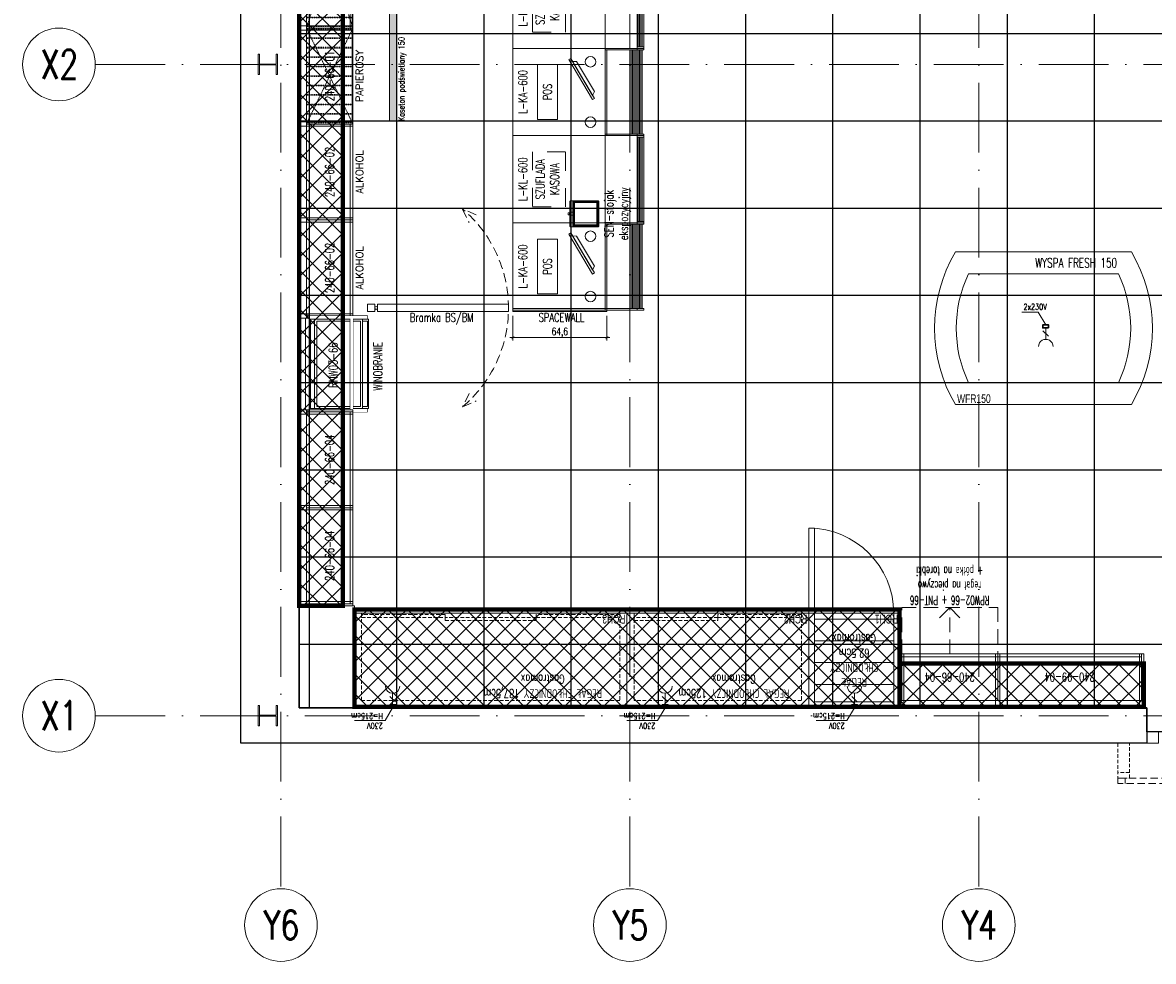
# Model space of a CAD drawing. Header units: millimetres. Extents: x -2074 to 12588, y -3630 to 101167.
# Tile 190 of 256: x 4792 to 5570, y -2620 to -1975. Entities that reach past the tile are written whole.
import ezdxf
from ezdxf.enums import TextEntityAlignment as Align

# ---------------------------------------------------------------- set-up
doc = ezdxf.new("R2010")
doc.units = ezdxf.units.MM
doc.set_wipeout_variables(frame=1)
for name, pattern in [('02 ST--2001-80$0$DASHED', [0.75, 0.5, -0.25]), ('ACAD_ISO10W100', [18, 12, -3, 0, -3]), ('CIĄGłA', [0]), ('CONTINOUS', [0]), ('DASH', [0.75, 0.5, -0.25]), ('DASHED', [19.05, 12.7, -6.35]), ('HIDDEN2', [6.175, 3.175, -3])]:
    doc.linetypes.add(name, pattern=pattern)
for name, color, linetype, lineweight in [('SelinAr__ELEWACJA_żaluzje', 7, 'Continuous', 18), ('SelinAr__ELEWACJA_żaluzje konstrukcja', 7, 'Continuous', 18), ('SelinAr_BUD_drzwi okna', 7, 'Continuous', 18), ('SelinAr_BUD_osie', 8, 'ACAD_ISO10W100', 18), ('SelinAr_BUD_sufit_otoki sufitowe', 8, 'Continuous', 25), ('SelinAr_BUD_ściany', 7, 'Continuous', 25), ('SelinAr_K_stal', 7, 'Continuous', 20), ('SelinAr_WYP_akcesoria', 112, 'Continuous', 18), ('SelinAr_WYP_chłodnictwo', 8, 'Continuous', 18), ('SelinAr_WYP_instalacje elektryczne', 8, 'Continuous', 18), ('SelinAr_WYP_meble', 8, 'Continuous', 18)]:
    doc.layers.add(name, color=color, linetype=linetype, lineweight=lineweight)
doc.layers.add('SelinAr_BUD_sufit', color=7, linetype='Continuous')
doc.layers.add('SelinAr_WYP_urządzenia gastro indeksy', color=8, linetype='Continuous')
doc.styles.add('Arch-Dim', font='romans.shx', dxfattribs={"width": 0.75})
doc.styles.add('dwg_opis podstawowy', font='romans.shx', dxfattribs={"width": 0.7})
doc.styles.add('JACEK_07', font='SIMPLEX.SHX', dxfattribs={"width": 0.7})
doc.styles.add('RomanS', font='romans.shx')
doc.dimstyles.new('wymiary 10', dxfattribs={"dimscale": 2, "dimtxt": 2.5, "dimasz": 1, "dimexe": 1, "dimexo": 2.5, "dimgap": 0.25, "dimtad": 1, "dimdec": 1, "dimzin": 9, "dimtxsty": 'Arch-Dim', "dimblk": 'ARCHTICK', "dimcen": 1, "dimdle": 1, "dimclrd": 256, "dimclre": 256, "dimclrt": 256, "dimadec": 0, "dimazin": 0, "dimtfac": 1, "dimtdec": 1, "dimtofl": 0, "dimtmove": 1, "dimatfit": 3, "dimldrblk": 'NONE', "dimfxl": 0, "dimtolj": 1, "dimtzin": 0, "dimarcsym": 0})

# ---------------------------------------------------------------- blocks, each defined once
blk = doc.blocks.new('Kaseton podświetlany 150')
blk.add_lwpolyline([(0, -5), (150, -5), (150, 0), (0, 0), (0, -5)])
at = {"color": 7, "insert": (0, -8.84), "char_height": 4, "width": 60, "attachment_point": 4, "style": 'JACEK_07'}
blk.add_mtext('Kaseton podświetlany 150', dxfattribs=at)
blk = doc.blocks.new('*U481')
h = blk.add_hatch(color=256)
h.dxf.hatch_style = 1
h.paths.add_polyline_path([(150, -5), (150, 0), (0, 0), (0, -5)])
blk.add_blockref('Kaseton podświetlany 150', (0, 0))
blk = doc.blocks.new('*U387')
at = {"ltscale": 4}
blk.add_line((0, 50), (0, -1730), dxfattribs=at)
at = {"linetype": 'CIĄGłA'}
blk.add_circle((0, -1755), 25, dxfattribs=at)
at = {"style": 'Arch-Dim', "width": 0.75}
blk.add_text('Y6', height=20, dxfattribs=at).set_placement((0.35, -1755), align=Align.MIDDLE)
blk = doc.blocks.new('*U388')
at = {"ltscale": 4}
blk.add_line((0, 50), (0, -1730), dxfattribs=at)
at = {"linetype": 'CIĄGłA'}
blk.add_circle((0, -1755), 25, dxfattribs=at)
at = {"linetype": 'ByBlock', "style": 'Arch-Dim', "width": 0.75}
blk.add_text('Y5', height=20, dxfattribs=at).set_placement((0.35, -1755), align=Align.MIDDLE)
blk = doc.blocks.new('*U389')
at = {"ltscale": 4}
blk.add_line((0, 50), (0, -1730), dxfattribs=at)
at = {"linetype": 'CONTINOUS'}
blk.add_circle((0, -1755), 25, dxfattribs=at)
at = {"linetype": 'ByBlock', "style": 'Arch-Dim', "width": 0.75}
blk.add_text('Y4', height=20, dxfattribs=at).set_placement((0.35, -1755), align=Align.MIDDLE)
blk = doc.blocks.new('*U131')
for points in [[(-1.5, 0), (-1.5, -37), (1.5, -37), (1.5, 0), (-1.5, 0), (-1.5, -5), (1.5, -5)], [(0, -5), (66, -5), (66, -37), (0, -37), (0, -5)], [(0, -5), (66, -5), (66, -37), (0, -37), (0, -5)]]:
    blk.add_lwpolyline(points)
for points in [[(64.5, 0), (64.5, -37), (67.5, -37), (67.5, 0), (64.5, 0)], [(67.5, 0), (64.5, 0), (64.5, -5), (67.5, -5)], [(66, -5), (0, -5), (0, -35), (66, -35)]]:
    blk.add_lwpolyline(points, close=True)
at = {"color": 7, "insert": (33, -21), "char_height": 6, "width": 66, "attachment_point": 5, "style": 'JACEK_07'}
blk.add_mtext('240-66-04', dxfattribs=at)
blk = doc.blocks.new('*U328')
blk.add_lwpolyline([(0, 0), (66, 0), (66, -32), (0, -32)], close=True)
at = {"linetype": 'DASH', "ltscale": 20}
blk.add_lwpolyline([(0, -32), (66, -32), (66, -64), (0, -64)], close=True, dxfattribs=at)
for points in [[(33.01, -32), (33.01, -64), (25.88, -56.7)], [(33.01, -32), (33.01, -64), (40.15, -56.7)]]:
    blk.add_lwpolyline(points, dxfattribs=at)
at = {"color": 7, "insert": (33, -65.87), "char_height": 6, "width": 87.8961, "attachment_point": 2, "style": 'JACEK_07'}
blk.add_mtext('{\\W0.6;RPW02-66 + PNT-66\\Pregał na pieczywo\\P+ półka na torebki}', dxfattribs=at)
blk = doc.blocks.new('*U329')
at = {"color": 253, "linetype": 'DASHED', "ltscale": 0.5}
for points in [[(74.83, 61.49), (65.42, 65.5), (69.92, 56.31)], [(69.92, -61.31), (65.42, -70.5), (74.83, -66.49)]]:
    blk.add_lwpolyline(points, dxfattribs=at)
blk.add_lwpolyline([(97, -5), (97, 0), (7, 0), (7, -2.5, -1), (5, -2.5), (5, 0), (0, 0), (0, -5), (5, -5), (5, -2.5, -1), (7, -2.5), (7, -5), (97, -5)], format="xyb", close=True)
blk.add_lwpolyline([(0, 0), (0, 0), (0, -5), (0, -5)], close=True)
blk.add_arc((8, -2.5), 89, 310.17587, 49.82413, dxfattribs=at)
at = {"color": 7, "insert": (51, -10.02), "char_height": 6, "width": 88, "attachment_point": 5, "style": 'JACEK_07'}
blk.add_mtext('Bramka BS/BM', dxfattribs=at)
blk = doc.blocks.new('*U127')
for p, q in [((0, -90), (0, -63.6)), ((60, -63.6), (0, -63.6)), ((59, -64.6), (0, -64.6)), ((1, -90), (1, -63.6)), ((59, -90), (59, -63.6)), ((60, -90), (60, -63.6)), ((59, -80.44), (1, -80.44)), ((59, -81.34), (1, -81.34)), ((59, -82.3), (1, -82.3)), ((59, -83.26), (1, -83.26)), ((59, -84.22), (1, -84.22)), ((59, -85.18), (1, -85.18)), ((0, -85.6), (1, -85.6)), ((1, -90), (0, -90)), ((59, -86.13), (1, -86.13)), ((59, -87.09), (1, -87.09)), ((59, -88.05), (1, -88.05)), ((59, -89.01), (1, -89.01)), ((60, -85.6), (59, -85.6)), ((60, -90), (59, -90))]:
    blk.add_line(p, q)
for points in [[(0, 0), (0, -63.6), (60, -63.6), (60, 0)], [(11.13, -30.61), (48.85, -30.61), (48.85, -16.9), (11.13, -16.9)]]:
    blk.add_lwpolyline(points, close=True)
for points in [[(52.34, -38.4), (24.81, -54.72), (25.63, -56.09), (53.16, -39.78), (52.34, -38.4)], [(51.09, -41), (27.7, -54.87), (30.3, -56.12), (50.94, -43.88), (51.09, -41)]]:
    blk.add_lwpolyline(points)
for centre in [(9.3, -53.44), (50.82, -53.44)]:
    blk.add_circle(centre, 3.64)
at = {"color": 7, "char_height": 6, "attachment_point": 5, "style": 'JACEK_07'}
for s, insert, width in [('L-KA-600', (30, -6.8), 60), ('POS', (29.99, -23.75), 37.7197)]:
    blk.add_mtext(s, dxfattribs=dict(at, insert=insert, width=width))
blk = doc.blocks.new('L-KL-600')
for p, q in [((60, -63.6), (0, -63.6)), ((0, -63.6), (0, -85.6)), ((60, -85.6), (60, -63.6)), ((0, -90), (0, -85.6)), ((60, -85.6), (0, -85.6)), ((0, -85.6), (60, -85.6)), ((1, -90), (0, -90)), ((1, -90), (1, -85.6)), ((59, -86.13), (1, -86.13)), ((59, -87.09), (1, -87.09)), ((59, -88.05), (1, -88.05)), ((59, -89.01), (1, -89.01)), ((59, -90), (59, -85.6)), ((60, -90), (59, -90)), ((60, -90), (60, -85.6))]:
    blk.add_line(p, q)
blk.add_lwpolyline([(0, 0), (0, -63.6), (60, -63.6), (60, 0)], close=True)
blk.add_lwpolyline([(60, -90), (0, -90)])
at = {"color": 7, "insert": (30, -6.8), "char_height": 6, "width": 60, "attachment_point": 5, "style": 'JACEK_07'}
blk.add_mtext('L-KL-600', dxfattribs=at)
blk = doc.blocks.new('*U332')
at = {"linetype": 'HIDDEN2', "ltscale": 4}
blk.add_lwpolyline([(11.13, -36.27), (48.85, -36.27), (48.85, -13.57), (11.13, -13.57)], close=True, dxfattribs=at)
blk.add_blockref('L-KL-600', (0, 0))
at = {"color": 7, "insert": (29.99, -23.75), "char_height": 6, "width": 37.7197, "attachment_point": 5, "style": 'JACEK_07'}
blk.add_mtext('SZUFLADA KASOWA', dxfattribs=at)
blk = doc.blocks.new('*U330')
at = {"linetype": 'HIDDEN2', "ltscale": 4}
blk.add_lwpolyline([(11.13, -36.27), (48.85, -36.27), (48.85, -13.57), (11.13, -13.57)], close=True, dxfattribs=at)
blk.add_blockref('L-KL-600', (0, 0))
at = {"color": 7, "insert": (29.99, -23.75), "char_height": 6, "width": 37.7197, "attachment_point": 5, "style": 'JACEK_07'}
blk.add_mtext('SZUFLADA KASOWA', dxfattribs=at)
blk = doc.blocks.new('240-99-01')
blk.add_lwpolyline([(0, 0), (99, 0), (99, -32), (0, -32), (0, 0)])
at = {"linetype": 'DASHED', "ltscale": 0.002}
for points in [[(0, 0), (99, -32)], [(99, 0), (0, -32)]]:
    blk.add_lwpolyline(points, dxfattribs=at)
for points in [[(0, 0), (99, 0), (99, -30), (0, -30)], [(97.5, 5), (97.5, -32), (100.5, -32), (100.5, 5), (97.5, 5)], [(100.5, 5), (97.5, 5), (97.5, 0), (100.5, 0)], [(0, -32), (99, -32), (99, -31.5), (0, -31.5)]]:
    blk.add_lwpolyline(points, close=True)
at = {"color": 253, "linetype": 'DASHED', "ltscale": 0.003}
for points in [[(1, 0), (1, -31.52), (7, -31.52), (7, 0), (1, 0)], [(7.5, 0), (7.5, -31.52), (13.5, -31.52), (13.5, 0), (7.5, 0)], [(14, 0), (14, -31.52), (20, -31.52), (20, 0), (14, 0)], [(20.5, 0), (20.5, -31.52), (26.5, -31.52), (26.5, 0), (20.5, 0)], [(27, 0), (27, -31.52), (33, -31.52), (33, 0), (27, 0)], [(33.5, 0), (33.5, -31.52), (39.5, -31.52), (39.5, 0), (33.5, 0)], [(40, 0), (40, -31.52), (46, -31.52), (46, 0), (40, 0)], [(46.5, 0), (46.5, -31.52), (52.5, -31.52), (52.5, 0), (46.5, 0)], [(53, 0), (53, -31.52), (59, -31.52), (59, 0), (53, 0)], [(59.5, 0), (59.5, -31.52), (65.5, -31.52), (65.5, 0), (59.5, 0)], [(66, 0), (66, -31.52), (72, -31.52), (72, 0), (66, 0)], [(72.5, 0), (72.5, -31.52), (78.5, -31.52), (78.5, 0), (72.5, 0)], [(79, 0), (79, -31.52), (85, -31.52), (85, 0), (79, 0)], [(85.5, 0), (85.5, -31.52), (91.5, -31.52), (91.5, 0), (85.5, 0)], [(92, 0), (92, -31.52), (98, -31.52), (98, 0), (92, 0)]]:
    blk.add_lwpolyline(points, dxfattribs=at)
at = {"color": 7, "insert": (49.5, -16), "char_height": 6, "width": 99, "attachment_point": 5, "style": 'JACEK_07'}
blk.add_mtext('240-99-01', dxfattribs=at)
at = {"style": 'RomanS'}
blk.add_attdef('KATEGORIA', text='', height=5, dxfattribs=at).set_placement((49.5, -34), align=Align.TOP_CENTER)
blk = doc.blocks.new('*U331')
blk.add_lwpolyline([(-1.5, 0), (-1.5, -37), (1.5, -37), (1.5, 0), (-1.5, 0), (-1.5, -5), (1.5, -5)])
ref = blk.add_blockref('240-99-01', (0, -5))
ref.add_attrib('KATEGORIA', 'PAPIEROSY', dxfattribs={"color": 7, "height": 5, "style": 'RomanS'}).set_placement((49.5, -39), align=Align.TOP_CENTER)
blk = doc.blocks.new('240-66-01')
blk.add_lwpolyline([(0, 0), (66, 0), (66, -32), (0, -32), (0, 0)])
at = {"linetype": 'DASHED', "ltscale": 0.002}
for points in [[(0, 0), (66, -32)], [(66, 0), (0, -32)]]:
    blk.add_lwpolyline(points, dxfattribs=at)
at = {"color": 253, "linetype": 'DASHED', "ltscale": 0.003}
for points in [[(0.75, 0), (0.75, -31.5), (6.75, -31.5), (6.75, 0), (0.75, 0)], [(7.25, 0), (7.25, -31.5), (13.25, -31.5), (13.25, 0), (7.25, 0)], [(13.75, 0), (13.75, -31.5), (19.75, -31.5), (19.75, 0), (13.75, 0)], [(20.25, 0), (20.25, -31.5), (26.25, -31.5), (26.25, 0), (20.25, 0)], [(26.75, 0), (26.75, -31.5), (32.75, -31.5), (32.75, 0), (26.75, 0)], [(33.25, 0), (33.25, -31.5), (39.25, -31.5), (39.25, 0), (33.25, 0)], [(39.75, 0), (39.75, -31.5), (45.75, -31.5), (45.75, 0), (39.75, 0)], [(46.25, 0), (46.25, -31.5), (52.25, -31.5), (52.25, 0), (46.25, 0)], [(52.75, 0), (52.75, -31.5), (58.75, -31.5), (58.75, 0), (52.75, 0)], [(59.25, 0), (59.25, -31.5), (65.25, -31.5), (65.25, 0), (59.25, 0)]]:
    blk.add_lwpolyline(points, dxfattribs=at)
for points in [[(64.5, 5), (64.5, -32), (67.5, -32), (67.5, 5), (64.5, 5)], [(67.5, 5), (64.5, 5), (64.5, 0), (67.5, 0)], [(0, -32), (66, -32), (66, -31.5), (0, -31.5)]]:
    blk.add_lwpolyline(points, close=True)
at = {"color": 7, "insert": (33, -16), "char_height": 6, "width": 66, "attachment_point": 5, "style": 'JACEK_07'}
blk.add_mtext('240-66-01', dxfattribs=at)
at = {"style": 'RomanS'}
blk.add_attdef('KATEGORIA', text='', height=5, dxfattribs=at).set_placement((33, -34), align=Align.TOP_CENTER)
blk = doc.blocks.new('*U129')
blk.add_lwpolyline([(-1.5, 0), (-1.5, -37), (1.5, -37), (1.5, 0), (-1.5, 0), (-1.5, -5), (1.5, -5)])
ref = blk.add_blockref('240-66-01', (0, -5))
ref.add_attrib('KATEGORIA', 'PAPIEROSY', dxfattribs={"color": 7, "height": 5, "style": 'RomanS'}).set_placement((33, -39), align=Align.TOP_CENTER)
blk = doc.blocks.new('240-66-02')
blk.add_lwpolyline([(0, 0), (66, 0), (66, -32), (0, -32), (0, 0)])
blk.add_lwpolyline([(0, 0), (66, 0), (66, -32), (0, -32), (0, 0)])
for points in [[(66, 0), (0, 0), (0, -30), (66, -30)], [(64.5, 5), (64.5, -32), (67.5, -32), (67.5, 5), (64.5, 5)], [(67.5, 5), (64.5, 5), (64.5, 0), (67.5, 0)]]:
    blk.add_lwpolyline(points, close=True)
at = {"color": 7, "insert": (33, -16), "char_height": 6, "width": 66, "attachment_point": 5, "style": 'JACEK_07'}
blk.add_mtext('240-66-02', dxfattribs=at)
at = {"style": 'RomanS'}
blk.add_attdef('KATEGORIA', text='', height=5, dxfattribs=at).set_placement((33, -34), align=Align.TOP_CENTER)
blk = doc.blocks.new('*U130')
blk.add_lwpolyline([(-1.5, 0), (-1.5, -37), (1.5, -37), (1.5, 0), (-1.5, 0), (-1.5, -5), (1.5, -5)])
ref = blk.add_blockref('240-66-02', (0, -5))
ref.add_attrib('KATEGORIA', 'ALKOHOL', dxfattribs={"color": 7, "height": 5, "style": 'RomanS'}).set_placement((33, -39), align=Align.TOP_CENTER)
blk = doc.blocks.new('_ArchTick')
at = {"color": 0, "linetype": 'ByBlock', "const_width": 0.15}
blk.add_lwpolyline([(-0.5, -0.5), (0.5, 0.5)], dxfattribs=at)
blk = doc.blocks.new('*D402')
at = {"lineweight": -2}
for p, q in [((-33.47, -5), (-33.47, -21.93)), ((31.13, -5), (31.13, -21.93)), ((-35.47, -19.93), (33.13, -19.93))]:
    blk.add_line(p, q, dxfattribs=at)
at = {"layer": 'Defpoints', "color": 0}
for p in [(-33.47, 0), (31.13, 0), (31.13, -19.93)]:
    blk.add_point(p, dxfattribs=at)
at = {"lineweight": -2, "xscale": 2, "yscale": 2, "zscale": 2, "rotation": 180}
blk.add_blockref('_ArchTick', (-33.47, -19.93), dxfattribs=at)
at = {"lineweight": -2, "xscale": 2, "yscale": 2, "zscale": 2}
blk.add_blockref('_ArchTick', (31.13, -19.93), dxfattribs=at)
at = {"insert": (-1.17, -16.46), "char_height": 5, "attachment_point": 5, "style": 'Arch-Dim'}
blk.add_mtext('\\A1;64,6', dxfattribs=at)
blk = doc.blocks.new('_None', base_point=(2.5, 0))
blk = doc.blocks.new('A$C51e0c308')
for p, q in [((63.8, -7.8), (2.2, -7.8)), ((2.2, -7.8), (2.2, -47.67)), ((63.8, -10.62), (2.2, -10.62)), ((2.2, -10.62), (2.2, -43.7)), ((62.3, -12.12), (3.7, -12.12)), ((3.7, -12.12), (3.7, -42.2)), ((62.3, -12.12), (62.3, -42.2)), ((63.8, -7.8), (63.8, -47.67)), ((63.8, -10.62), (63.8, -43.7)), ((63.8, -43.7), (2.2, -43.7)), ((62.3, -42.2), (3.7, -42.2)), ((63.8, -47.67), (2.2, -47.67))]:
    blk.add_line(p, q)
for points in [[(-1.5, 0), (-1.5, -37), (1.5, -37), (1.5, 0), (-1.5, 0)], [(64.5, 0), (64.5, -37), (67.5, -37), (67.5, 0), (64.5, 0)], [(1.5, 0), (1.5, -6), (-1.5, -6), (-1.5, 0)], [(0, -7.01), (0, -47), (2, -47), (2, -7.01)], [(66, -7.01), (66, -47), (64, -47), (64, -7.01)], [(67.5, 0), (67.5, -6), (64.5, -6), (64.5, 0)]]:
    blk.add_lwpolyline(points, close=True)
at = {"color": 7, "style": 'JACEK_07', "width": 0.7}
blk.add_text('RNW03-66', height=6, dxfattribs=at).set_placement((16.55, -26.43))
at = {"color": 0, "insert": (31.32, -54.18), "char_height": 6, "width": 60, "attachment_point": 5, "style": 'JACEK_07'}
blk.add_mtext('{\\C7;WINOBRANIE}', dxfattribs=at)
for points in [[(2, -7.01), (2, -47), (0, -47), (0, -7.01)], [(66, -7.01), (66, -47), (64, -47), (64, -7.01)]]:
    blk.add_wipeout(points)
for p, q in [((64.5, -4.4), (1.5, -4.4)), ((64.5, -6.8), (1.5, -6.8)), ((3.7, -43.7), (3.7, -47.13)), ((62.3, -43.7), (62.3, -47.13)), ((62.3, -47.13), (3.7, -47.13))]:
    blk.add_line(p, q)
blk.add_lwpolyline([(63.8, -37), (2.2, -37), (2.2, -35.2), (63.8, -35.2)], close=True)
blk.add_wipeout([(66, -37), (0, -37), (0, -35.2), (66, -35.2)])
blk = doc.blocks.new('gn-230')
at = {"layer": 'SelinAr_WYP_instalacje elektryczne'}
for p, q in [((-4, 0), (-19.8, 0)), ((-15.6, -3.8), (-8.1, 3.8))]:
    blk.add_line(p, q, dxfattribs=at)
at = {"layer": 'SelinAr_WYP_instalacje elektryczne', "lineweight": 30}
blk.add_lwpolyline([(-4, -4), (0, -4), (0, 4), (-4, 4)], close=True, dxfattribs=at)
at = {"layer": 'SelinAr_WYP_instalacje elektryczne'}
blk.add_arc((-29.8, 0), 10, 270, 90, dxfattribs=at)
blk = doc.blocks.new('*U138')
for p, q in [((4, -16), (58.5, -16)), ((4, -31), (58.5, -31)), ((4, -46), (58.5, -46))]:
    blk.add_line(p, q)
at = {"color": 1}
blk.add_lwpolyline([(31.03, 0), (36.17, 8.9), (57.31, 8.9)], dxfattribs=at)
for points in [[(0, 0), (0, -65)], [(62.5, 0), (0, 0)], [(4, -65), (4, 0)], [(58.5, 0), (58.5, -65)], [(62.5, -65), (62.5, 0)], [(58.5, -4), (4, -4)], [(4, -4), (4, -61)], [(4, -61), (58.5, -61)], [(0, -65), (62.5, -65)]]:
    blk.add_lwpolyline(points)
blk.add_lwpolyline([(62.5, -65), (58.5, -65), (58.5, -123.5), (62.5, -123.5)], close=True)
blk.add_arc((62.5, -65), 58.5, 180, 270)
at = {"color": 1, "xscale": 0.5, "yscale": 0.5, "zscale": 0.5, "rotation": 89.99999999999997}
blk.add_blockref('gn-230', (31.03, 0), dxfattribs=at)
at = {"color": 1, "insert": (37.72, 14.46), "char_height": 4, "width": 32.4538, "attachment_point": 1, "style": 'RomanS'}
blk.add_mtext('{\\W0.7;230V\\PH=215cm}', dxfattribs=at)
at = {"color": 242, "insert": (31.25, -32.5), "char_height": 6, "width": 62.5, "attachment_point": 5, "style": 'JACEK_07'}
blk.add_mtext('REGAŁ\\PCHŁODNICZY\\P62,5cm\\PGastromax', dxfattribs=at)
at = {"layer": 'SelinAr_WYP_urządzenia gastro indeksy', "color": 242, "insert": (1, -64), "char_height": 6, "width": 36.1, "attachment_point": 7, "style": 'JACEK_07'}
blk.add_mtext('{\\fArial|b0|i0|c238|p34;RCH1}', dxfattribs=at)
blk = doc.blocks.new('Regał chłodniczy GP 125cm')
blk.add_lwpolyline([(0, 0), (125, 0), (125, -65), (0, -65), (0, 0)])
at = {"linetype": 'DASHED', "ltscale": 0.2}
for points in [[(5, -5), (120, -5), (120, -65), (5, -65)], [(5, -64), (62.5, -64), (62.5, -62), (5, -62)], [(62.5, -62), (120, -62), (120, -60), (62.5, -60)]]:
    blk.add_lwpolyline(points, close=True, dxfattribs=at)
at = {"color": 242, "insert": (51.52, -14.68), "char_height": 6, "width": 93.0449, "attachment_point": 5, "style": 'JACEK_07'}
blk.add_mtext('REGAŁ CHŁODNICZY 125cm\\PGastromax', dxfattribs=at)
blk = doc.blocks.new('*U137')
at = {"color": 1}
blk.add_lwpolyline([(98.8, 0), (103.94, 8.9), (125.08, 8.9)], dxfattribs=at)
blk.add_blockref('Regał chłodniczy GP 125cm', (0, 0))
at = {"color": 1, "xscale": 0.5, "yscale": 0.5, "zscale": 0.5, "rotation": 89.99999999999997}
blk.add_blockref('gn-230', (98.8, 0), dxfattribs=at)
at = {"color": 1, "insert": (105.49, 14.46), "char_height": 4, "width": 32.4538, "attachment_point": 1, "style": 'RomanS'}
blk.add_mtext('{\\W0.7;230V\\PH=215cm}', dxfattribs=at)
at = {"layer": 'SelinAr_WYP_urządzenia gastro indeksy', "color": 242, "insert": (1, -64), "char_height": 6, "width": 36.1, "attachment_point": 7, "style": 'JACEK_07'}
blk.add_mtext('{\\fArial|b0|i0|c238|p34;RCH2}', dxfattribs=at)
blk = doc.blocks.new('WF150')
for p, q in [((0, 105), (-120.91, 105)), ((-8.95, 90), (-111.96, 90)), ((-8.95, 15), (-111.96, 15)), ((0, 0), (-120.91, 0))]:
    blk.add_line(p, q)
for centre, radius, start, end in [((-33.43, 52.5), 102.03, 149.03283, 210.96717), ((-87.49, 52.5), 102.03, 329.03283, 30.96717), ((-33.43, 52.5), 87.03, 154.47669, 205.52331), ((-87.49, 52.5), 87.03, 334.47669, 25.52331)]:
    blk.add_arc(centre, radius, start, end)
at = {"color": 242, "insert": (-66.06, 97.49), "char_height": 6.4, "width": 213.4104, "attachment_point": 4, "style": 'dwg_opis podstawowy'}
blk.add_mtext('WYSPA FRESH 150', dxfattribs=at)
blk = doc.blocks.new('*U136')
at = {"color": 1}
blk.add_lwpolyline([(62.01, -50.22), (56.86, -41.32), (45.58, -41.32)], dxfattribs=at)
blk.add_blockref('WF150', (120.91, -105))
at = {"color": 1, "xscale": 0.5, "yscale": 0.5, "zscale": 0.5, "rotation": 89.99999999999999}
blk.add_blockref('gn-230', (62.01, -50.22), dxfattribs=at)
at = {"color": 1, "insert": (46.69, -35.76), "char_height": 4, "width": 32.4538, "attachment_point": 1, "style": 'RomanS'}
blk.add_mtext('{\\W0.7;2x230V}', dxfattribs=at)
at = {"layer": 'SelinAr_WYP_urządzenia gastro indeksy', "color": 242, "insert": (1, -104), "char_height": 6, "width": 36.1, "attachment_point": 7, "style": 'JACEK_07'}
blk.add_mtext('{\\fArial|b0|i0|c238|p34;WFR150}', dxfattribs=at)
blk = doc.blocks.new('Regał chłodniczy GP 187.5cm')
blk.add_lwpolyline([(0, 0), (187.5, 0), (187.5, -65), (0, -65), (0, 0)])
at = {"linetype": 'DASHED', "ltscale": 0.2}
for points in [[(5, -5), (182.5, -5), (182.5, -65), (5, -65)], [(5, -64), (62.5, -64), (62.5, -62), (5, -62)], [(62.5, -62), (125, -62), (125, -60), (62.5, -60)], [(125, -64), (182.5, -64), (182.5, -62), (125, -62)]]:
    blk.add_lwpolyline(points, close=True, dxfattribs=at)
at = {"color": 242, "insert": (57.95, -14.68), "char_height": 6, "width": 105.8952, "attachment_point": 5, "style": 'JACEK_07'}
blk.add_mtext('REGAŁ CHŁODNICZY 187,5cm\\PGastromax', dxfattribs=at)
blk = doc.blocks.new('*U226')
at = {"color": 1}
blk.add_lwpolyline([(161.19, 0), (166.33, 8.9), (187.47, 8.9)], dxfattribs=at)
blk.add_blockref('Regał chłodniczy GP 187.5cm', (0, 0))
at = {"color": 1, "xscale": 0.5, "yscale": 0.5, "zscale": 0.5, "rotation": 89.99999999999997}
blk.add_blockref('gn-230', (161.19, 0), dxfattribs=at)
at = {"color": 1, "insert": (167.88, 14.46), "char_height": 4, "width": 32.4538, "attachment_point": 1, "style": 'RomanS'}
blk.add_mtext('{\\W0.7;230V\\PH=215cm}', dxfattribs=at)
at = {"layer": 'SelinAr_WYP_urządzenia gastro indeksy', "color": 242, "insert": (1, -64), "char_height": 6, "width": 36.1, "attachment_point": 7, "style": 'JACEK_07'}
blk.add_mtext('{\\fArial|b0|i0|c238|p34;RCH3}', dxfattribs=at)
blk = doc.blocks.new('*U367')
for points in [[(-1.5, 0), (-1.5, -37), (1.5, -37), (1.5, 0), (-1.5, 0), (-1.5, -5), (1.5, -5)], [(0, -5), (99, -5), (99, -37), (0, -37), (0, -5)]]:
    blk.add_lwpolyline(points)
for points in [[(97.5, 0), (97.5, -37), (100.5, -37), (100.5, 0), (97.5, 0)], [(100.5, 0), (97.5, 0), (97.5, -5), (100.5, -5)], [(0, -5), (99, -5), (99, -35), (0, -35)]]:
    blk.add_lwpolyline(points, close=True)
at = {"color": 7, "insert": (49.5, -21), "char_height": 6, "width": 99, "attachment_point": 5, "style": 'JACEK_07'}
blk.add_mtext('240-99-04', dxfattribs=at)
blk = doc.blocks.new('*U369')
for p, q in [((8.4, -4.39), (-8.4, -4.39)), ((-7.7, -7.59), (-8.4, -7.59)), ((-7.7, -3.69), (-7.7, -20.49)), ((-4.5, -3.69), (-4.5, -4.39)), ((-1.3, -3.69), (-1.3, -4.39)), ((1.9, -3.69), (1.9, -4.39)), ((5.1, -3.69), (5.1, -4.39)), ((7.7, -3.69), (7.7, -20.49)), ((8.4, -7.59), (7.7, -7.59)), ((-7.7, -10.79), (-8.4, -10.79)), ((-7.7, -13.99), (-8.4, -13.99)), ((8.4, -10.79), (7.7, -10.79)), ((8.4, -13.99), (7.7, -13.99)), ((-7.7, -17.19), (-8.4, -17.19)), ((8.4, -19.79), (-8.4, -19.79)), ((-4.5, -19.79), (-4.5, -20.49)), ((-1.3, -19.79), (-1.3, -20.49)), ((1.9, -19.79), (1.9, -20.49)), ((5.1, -19.79), (5.1, -20.49)), ((8.4, -17.19), (7.7, -17.19))]:
    blk.add_line(p, q)
for points in [[(0.7, 0), (0.8, -1), (-0.8, -1), (-0.7, 0)], [(1, -1.09), (1, -3.09), (-1, -3.09), (-1, -1.09)]]:
    blk.add_lwpolyline(points, close=True)
for points in [[(9, -1.89), (9, -20.29, -0.414214), (8.2, -21.09), (-8.2, -21.09, -0.414214), (-9, -20.29), (-9, -1.89, -0.414214), (-8.2, -1.09), (8.2, -1.09, -0.414214)], [(8.2, -21.09), (-8.2, -21.09, -0.414214), (-9, -20.29), (-9, -3.89, -0.414214), (-8.2, -3.09), (8.2, -3.09, -0.414214), (9, -3.89), (9, -20.29, -0.414214)], [(8, -20.49), (-8, -20.49, -0.414214), (-8.4, -20.09), (-8.4, -4.09, -0.414214), (-8, -3.69), (8.4, -3.69), (8.4, -20.09, -0.414214)]]:
    blk.add_lwpolyline(points, format="xyb", close=True)
at = {"color": 7, "insert": (0, -25.09), "char_height": 6, "width": 88, "attachment_point": 2, "style": 'JACEK_07'}
blk.add_mtext('SEN-stojak\\Pekspozycyjny', dxfattribs=at)
blk = doc.blocks.new('trerterterte1')
at = {"linetype": '02 ST--2001-80$0$DASHED', "ltscale": 5}
blk.add_line((20, 4), (20, -4), dxfattribs=at)
blk.add_lwpolyline([(0, -4), (24, -4), (24, 4), (0, 4)], close=True, dxfattribs=at)
blk = doc.blocks.new('*U413')
at = {"linetype": '02 ST--2001-80$0$DASHED', "ltscale": 10}
for p, q in [((5, 0), (5, -3.7)), ((141, 0), (141, -3.7))]:
    blk.add_line(p, q, dxfattribs=at)
blk.add_lwpolyline([(146, 0), (146, -3.7), (0, -3.7), (0, 0)], close=True, dxfattribs=at)
blk = doc.blocks.new('*U397')
at = {"ltscale": 4}
blk.add_line((-50, 0), (1405.4, 0), dxfattribs=at)
at = {"linetype": 'CONTINOUS'}
blk.add_circle((-75, 0), 25, dxfattribs=at)
at = {"linetype": 'ByBlock', "style": 'Arch-Dim', "width": 0.75}
blk.add_text('X1', height=20, dxfattribs=at).set_placement((-74.65, 0), align=Align.MIDDLE)
blk = doc.blocks.new('*U396')
at = {"ltscale": 4}
blk.add_line((-50, 0), (1405.4, 0), dxfattribs=at)
at = {"linetype": 'CONTINOUS'}
blk.add_circle((-75, 0), 25, dxfattribs=at)
at = {"linetype": 'ByBlock', "style": 'Arch-Dim', "width": 0.75}
blk.add_text('X2', height=20, dxfattribs=at).set_placement((-74.65, 0), align=Align.MIDDLE)
blk = doc.blocks.new('dsfsfsdf')
at = {"layer": 'SelinAr_BUD_sufit'}
blk.add_lwpolyline([(2982.16, -1655.26), (4189.36, -1655.26), (4189.36, -2462.26), (3565.36, -2462.26), (3565.36, -2445.76), (2982.16, -2445.76)], close=True, dxfattribs=at)
for points in [[(2989.36, -2445.76), (2989.36, -1655.26)], [(3049.36, -2445.76), (3049.36, -1655.26)], [(3109.36, -2445.76), (3109.36, -1655.26)], [(3169.36, -2445.76), (3169.36, -1655.26)], [(3229.36, -2445.76), (3229.36, -1655.26)], [(3289.36, -2445.76), (3289.36, -1655.26)], [(3349.36, -2445.76), (3349.36, -1655.26)], [(3409.36, -2445.76), (3409.36, -1655.26)], [(3469.36, -2445.76), (3469.36, -1655.26)], [(3529.36, -2445.76), (3529.36, -1655.26)], [(4189.36, -1982.26), (2982.16, -1982.26)], [(4189.36, -2042.26), (2982.16, -2042.26)], [(4189.36, -2102.26), (2982.16, -2102.26)], [(4189.36, -2162.26), (2982.16, -2162.26)], [(4189.36, -2222.26), (2982.16, -2222.26)], [(4189.36, -2282.26), (2982.16, -2282.26)], [(4189.36, -2342.26), (2982.16, -2342.26)], [(4189.36, -2402.26), (2982.16, -2402.26)]]:
    blk.add_lwpolyline(points, dxfattribs=at)
blk = doc.blocks.new('*U401')
blk.add_lwpolyline([(-33.47, 0), (31.13, 0), (31.13, -2), (-33.47, -2)], close=True)
at = {"color": 253, "linetype": 'DASHED', "ltscale": 0.5}
blk.add_lwpolyline([(-33.47, -1), (31.13, -1)], dxfattribs=at)
at = {"color": 7, "insert": (0, -6.05), "char_height": 6, "attachment_point": 5, "style": 'JACEK_07'}
blk.add_mtext('SPACEWALL', dxfattribs=at)
dim = blk.add_linear_dim(base=(31.13, -19.93), p1=(-33.47, 0), p2=(31.13, 0), dimstyle='wymiary 10')
dim.commit()
dim.dimension.update_dxf_attribs({"geometry": '*D402', "text_midpoint": (-1.17, -16.46)})
blk = doc.blocks.new('ewerwerwerwe')
at = {"layer": 'SelinAr_BUD_drzwi okna', "linetype": 'Continuous', "lineweight": 18}
blk.add_lwpolyline([(2573.36, 537.74), (2573.36, 529.74), (2565.36, 529.74), (2565.36, 537.74)], close=True, dxfattribs=at)
at = {"layer": 'SelinAr_K_stal'}
for points in [[(1967.26, 1003.74), (1966.41, 1003.74), (1966.41, 997.02), (1954.81, 997.02), (1954.81, 1003.74), (1953.96, 1003.74), (1953.96, 989.74), (1954.81, 989.74), (1954.81, 996.47), (1966.41, 996.47), (1966.41, 989.74), (1967.26, 989.74)], [(1967.26, 555.74), (1966.41, 555.74), (1966.41, 549.02), (1954.81, 549.02), (1954.81, 555.74), (1953.96, 555.74), (1953.96, 541.74), (1954.81, 541.74), (1954.81, 548.47), (1966.41, 548.47), (1966.41, 541.74), (1967.26, 541.74)]]:
    blk.add_lwpolyline(points, close=True, dxfattribs=at)
at = {"layer": 'SelinAr_WYP_meble'}
blk.add_lwpolyline([(2020.16, 554.24), (2020.16, 624.24), (1982.16, 624.24), (1982.16, 554.24)], close=True, dxfattribs=at)
at = {"layer": 'SelinAr__ELEWACJA_żaluzje'}
blk.add_blockref('*U413', (2545.36, 505.74), dxfattribs=at)
at = {"layer": 'SelinAr__ELEWACJA_żaluzje konstrukcja', "rotation": 270}
blk.add_blockref('trerterterte1', (2549.36, 529.74), dxfattribs=at)
at = {"layer": 'SelinAr_BUD_osie'}
for name, p in [('*U387', (1969.66, 2159.74)), ('*U388', (2209.66, 2159.74)), ('*U389', (2449.66, 2159.74)), ('*U396', (1891.96, 996.74)), ('*U397', (1891.96, 548.74))]:
    blk.add_blockref(name, p, dxfattribs=at)
at = {"layer": 'SelinAr_WYP_chłodnictwo'}
blk.add_blockref('*U136', (2433.7, 867.74), dxfattribs=at)
at = {"layer": 'SelinAr_WYP_chłodnictwo', "rotation": 180}
for name, p in [('*U138', (2395.16, 554.24)), ('*U226', (2207.66, 554.24)), ('*U137', (2332.66, 554.24))]:
    blk.add_blockref(name, p, dxfattribs=at)
at = {"layer": 'SelinAr_WYP_meble'}
for name, p, rotation in [('*U331', (1982.16, 1021.74), 90), ('*U330', (2129.16, 1007.74), 90), ('*U129', (1982.16, 955.74), 90), ('*U127', (2129.16, 947.74), 90), ('*U130', (1982.16, 889.74), 90), ('*U332', (2129.16, 887.74), 90), ('*U369', (2167.23, 894), 90), ('*U130', (1982.16, 823.74), 90), ('*U127', (2129.16, 827.74), 90), ('*U131', (1982.16, 625.74), 90), ('*U328', (2462.66, 559.24), 180), ('*U131', (2462.66, 554.24), 179.9999999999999), ('*U367', (2561.66, 554.24), 179.9999999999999)]:
    blk.add_blockref(name, p, dxfattribs=dict(at, rotation=rotation))
for name, p in [('*U329', (2029.16, 831.74)), ('*U401', (2162.63, 828.74))]:
    blk.add_blockref(name, p, dxfattribs=at)
at = {"layer": 'SelinAr_WYP_meble', "rotation": 90}
blk.add_blockref('A$C51e0c308', (1982.16, 757.74), dxfattribs=at)
at = {"layer": 'SelinAr_BUD_ściany'}
blk.add_lwpolyline([(1982.16, 1564.24), (1982.16, 1357.24), (1992.16, 1357.24), (1992.16, 1344.74), (1982.16, 1344.74), (1982.16, 554.24), (2565.36, 554.24), (2565.36, 529.74), (1941.96, 529.74), (1941.95, 1561.74), (1953.95, 1561.74), (1953.96, 1564.24)], close=True, dxfattribs=at)
at = {"layer": 'SelinAr_WYP_meble', "rotation": 90}
blk.add_blockref('*U131', (1982.16, 691.74), dxfattribs=at)

msp = doc.modelspace()

# ---------------------------------------------------------------- block references
msp.add_blockref('ewerwerwerwe', (3000, -3000))

# ---------------------------------------------------------------- next in the draw order: hatches: boundary and pattern name
at = {"layer": 'SelinAr_BUD_sufit_otoki sufitowe', "linetype": 'DASH', "ltscale": 7}
h = msp.add_hatch(dxfattribs=at)
h.set_pattern_fill('ANSI37', color=62, scale=3)
h.set_pattern_definition([(45, (-1683.2, -921.148), (-6.735192, 6.735192), []), (135, (-1683.2, -921.148), (-6.735192, -6.735192), [])])
h.paths.add_polyline_path([(4982.157, -2375.759), (5012.157, -2375.759), (5012.157, -1655.259), (4982.157, -1655.259)])
h = msp.add_hatch(dxfattribs=at)
h.set_pattern_fill('ANSI37', color=42, scale=3)
h.set_pattern_definition([(45, (-1645.015, -1078.148), (-6.735192, 6.735192), []), (135, (-1645.015, -1078.148), (-6.735192, -6.735192), [])])
h.paths.add_polyline_path([(5020.157, -2445.259), (5395.157, -2445.259), (5395.157, -2378.259), (5020.157, -2378.259)])
h = msp.add_hatch(dxfattribs=at)
h.set_pattern_fill('ANSI37', color=62, scale=3)
h.set_pattern_definition([(45, (-1270.015, -988.148), (-6.735192, 6.735192), []), (135, (-1270.015, -988.148), (-6.735192, -6.735192), [])])
h.paths.add_polyline_path([(5395.157, -2445.259), (5563.157, -2445.259), (5563.157, -2415.259), (5395.157, -2415.259)])

# ---------------------------------------------------------------- next in the draw order: linework, layer by layer
at = {"layer": 'SelinAr_BUD_sufit_otoki sufitowe', "color": 62, "linetype": 'DASH', "ltscale": 20, "const_width": 3}
for points in [[(4982.157, -2375.759), (5012.157, -2375.759), (5012.157, -1655.259), (4982.157, -1655.259)], [(5395.157, -2445.259), (5563.157, -2445.259), (5563.157, -2415.259), (5395.157, -2415.259)]]:
    msp.add_lwpolyline(points, close=True, dxfattribs=at)
at = {"layer": 'SelinAr_BUD_sufit_otoki sufitowe', "color": 42, "linetype": 'DASH', "ltscale": 20, "const_width": 3}
msp.add_lwpolyline([(5020.157, -2378.259), (5395.157, -2378.259), (5395.157, -2445.259), (5020.157, -2445.259)], close=True, dxfattribs=at)

# ---------------------------------------------------------------- next in the draw order: block references
at = {"layer": 'SelinAr_BUD_sufit'}
msp.add_blockref('dsfsfsdf', (2000, 0), dxfattribs=at)
at = {"layer": 'SelinAr_WYP_akcesoria', "rotation": 90}
msp.add_blockref('*U481', (5044.357, -2042.259), dxfattribs=at)

doc.saveas('drawing.dxf')
